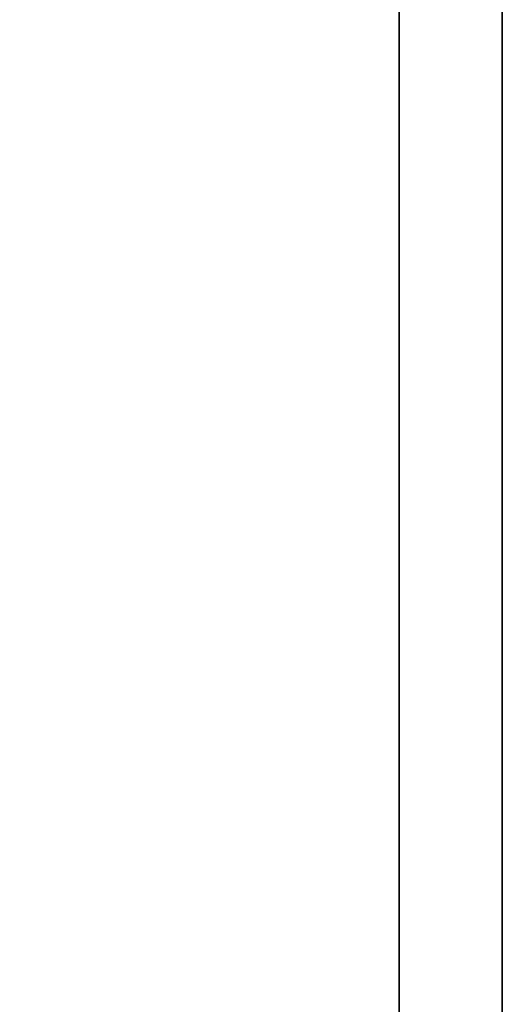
# Model space of a CAD drawing. Header units: millimetres. Extents: x 16.2 to 116, y 28.2 to 93.3.
# Tile 29 of 54: x 102.59 to 102.936, y 53.964 to 54.671. Entities that reach past the tile are written whole.
import ezdxf

# ---------------------------------------------------------------- set-up
doc = ezdxf.new("R2010")
doc.units = ezdxf.units.MM
doc.layers.add('DIM', color=4, linetype='Continuous')
doc.layers.add('layer 1', color=7, linetype='Continuous')

# ---------------------------------------------------------------- blocks, each defined once
blk = doc.blocks.new('TBI MOTION logo(完整正式版)')
at = {"layer": 'layer 1', "color": 22, "lineweight": 35}
blk.add_open_spline([(75.90875, -9.47875), (75.90875, -9.47875), (75.90875, -12.28625), (75.90875, -12.28625), (75.90875, -12.28625), (75.90875, -12.28625), (75.90875, -12.47875), (75.90875, -12.47875), (75.90875, -12.47875), (75.90875, -12.47875), (75.71625, -12.47875), (75.71625, -12.47875), (75.71625, -12.47875), (75.71625, -12.47875), (-88.32875, -12.47875), (-88.32875, -12.47875), (-88.32875, -12.47875), (-88.32875, -12.47875), (-88.32875, -13.29375), (-88.32875, -13.29375), (-88.32875, -13.29375), (-88.32875, -13.29375), (82.89125, -13.29375), (82.89125, -13.29375), (82.89125, -13.29375), (82.89125, -13.29375), (75.90875, -9.47875), (75.90875, -9.47875)], degree=3, knots=[0, 0, 0, 0, 0.1428571, 0.1428571, 0.1428571, 0.1428572, 0.2857143, 0.2857143, 0.2857143, 0.2857143, 0.4285714, 0.4285714, 0.4285714, 0.4285714, 0.5714286, 0.5714286, 0.5714286, 0.5714286, 0.7142857, 0.7142857, 0.7142857, 0.7142857, 0.8571429, 0.8571429, 0.8571429, 0.8571429, 1, 1, 1, 1], dxfattribs=at)

msp = doc.modelspace()

# ---------------------------------------------------------------- block references
at = {"layer": 'DIM', "color": 7, "xscale": 0.0907909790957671, "yscale": 0.0907909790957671, "zscale": 0.0907909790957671, "rotation": 90}
msp.add_blockref('TBI MOTION logo(完整正式版)', (101.72948, 60.23752), dxfattribs=at)

doc.saveas('drawing.dxf')
